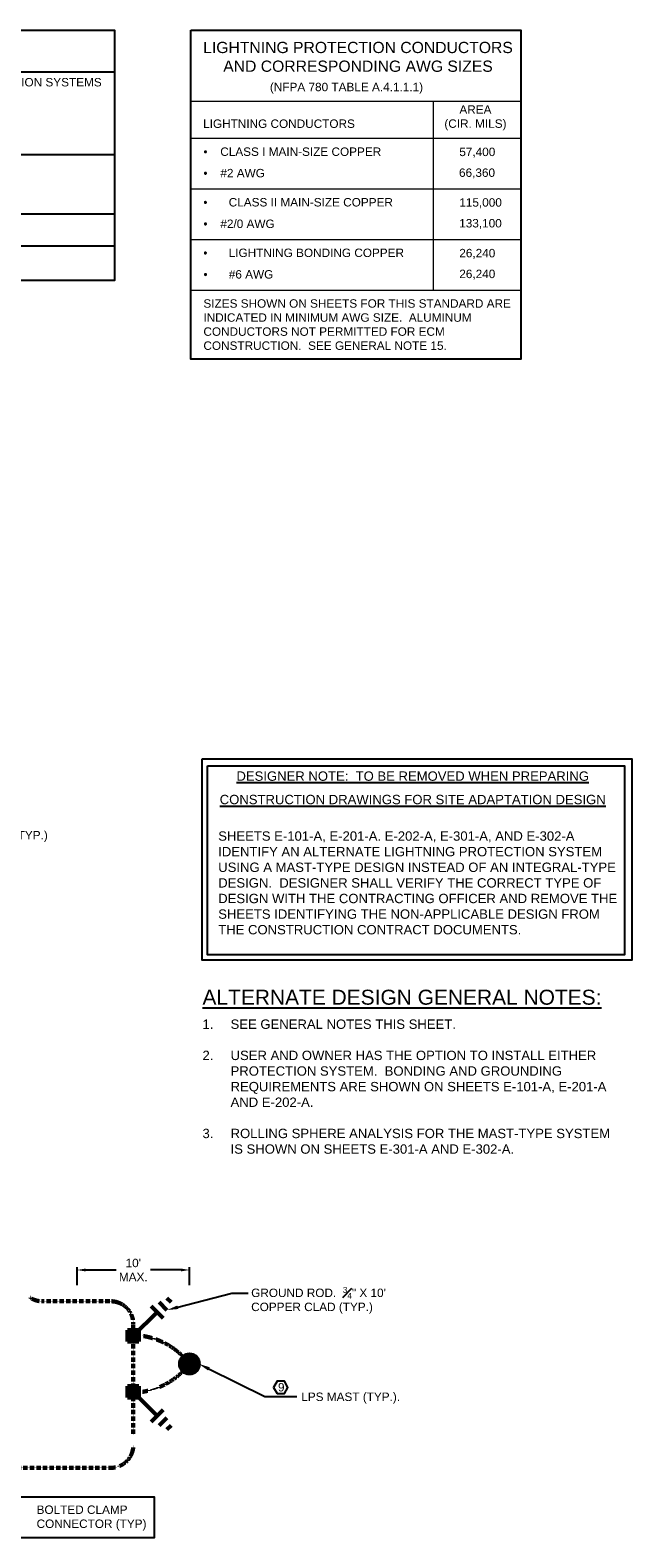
# Model space of a CAD drawing. Header units: inches. Extents: x -12 to 12802, y -12 to 13330.
# Tile 8 of 10: x 4682 to 5325, y 8650 to 10260. Entities that reach past the tile are written whole.
import ezdxf
from ezdxf import colors
from ezdxf.entities.mleader import LeaderData, LeaderLine
from ezdxf.math import Vec2, Vec3

# ---------------------------------------------------------------- set-up
doc = ezdxf.new("R2010")
doc.units = ezdxf.units.IN
doc.header["$MEASUREMENT"] = 0
doc.linetypes.add('DASHED2', pattern=[0.375, 0.25, -0.125])
for name, color, linetype, lineweight in [('E-AIR-TERM', 3, 'Continuous', 35), ('E-ANNO-TEXT', 7, 'Continuous', 25), ('E-GND-GES', 92, 'DASHED2', 60)]:
    doc.layers.add(name, color=color, linetype=linetype, lineweight=lineweight)
doc.styles.get("Standard").update_dxf_attribs({"font": 'arial.ttf'})
doc.dimstyles.get("Standard").update_dxf_attribs({"dimtxt": 0.18, "dimasz": 0.18, "dimexe": 0.18, "dimexo": 0.0625, "dimgap": 0.09, "dimtad": 0, "dimtih": 1, "dimtoh": 1, "dimdec": 4, "dimzin": 0, "dimdsep": 46, "dimtxsty": 'Standard', "dimcen": 0.09, "dimadec": 0, "dimazin": 0, "dimtfac": 1, "dimtdec": 4, "dimtofl": 0, "dimtmove": 0, "dimatfit": 3, "dimfxl": 1, "dimtolj": 1, "dimtzin": 0, "dimarcsym": 0})

# ---------------------------------------------------------------- blocks, each defined once
blk = doc.blocks.new('*D6')
at = {"layer": 'Defpoints', "color": 0, "transparency": 16777216}
for p in [(4732.2, 8935.9), (4732.2, 8835.6), (4852.2, 8835.6)]:
    blk.add_point(p, dxfattribs=at)
at = {"layer": 'E-ANNO-TEXT', "color": 0, "lineweight": -2, "transparency": 16777216}
for p, q in [((4732.2, 8919.6), (4732.2, 8938.9)), ((4741.2, 8935.9), (4773.8, 8935.9)), ((4843.2, 8935.9), (4810.5, 8935.9)), ((4852.2, 8919.6), (4852.2, 8938.9))]:
    blk.add_line(p, q, dxfattribs=at)
at = {"layer": 'E-ANNO-TEXT', "color": 0, "transparency": 16777216}
for points in [[(4741.2, 8937.4), (4741.2, 8934.4), (4732.2, 8935.9)], [(4843.2, 8937.4), (4843.2, 8934.4), (4852.2, 8935.9)]]:
    blk.add_solid(points, dxfattribs=at)
at = {"layer": 'E-ANNO-TEXT', "color": 0, "transparency": 16777216, "insert": (4792.2, 8935.9), "char_height": 9, "width": 49.486, "attachment_point": 5}
blk.add_mtext("\\A1;10'\\PMAX.", dxfattribs=at)

msp = doc.modelspace()

# ---------------------------------------------------------------- hatches: boundary and pattern name
at = {"layer": 'E-AIR-TERM', "transparency": 33554559}
h = msp.add_hatch(color=256, dxfattribs=at)
h.dxf.hatch_style = 1
h.paths.add_polyline_path([(4842.2, 8835.6, 1), (4862.2, 8835.6, 1)])
at = {"layer": 'E-GND-GES', "linetype": 'Continuous'}
h = msp.add_hatch(color=256, dxfattribs=at)
h.dxf.hatch_style = 1
h.paths.add_polyline_path([(4798.2, 8859.5), (4798.2, 8871.5), (4786.2, 8871.5), (4786.2, 8859.5)])
h = msp.add_hatch(color=256, dxfattribs=at)
h.dxf.hatch_style = 1
h.paths.add_polyline_path([(4798.2, 8799.7), (4798.2, 8811.7), (4786.2, 8811.7), (4786.2, 8799.7)])

# ---------------------------------------------------------------- linework, layer by layer
at = {"layer": 'E-AIR-TERM'}
for p, q in [((4849.2, 8835.6), (4855.2, 8835.6)), ((4852.2, 8838.6), (4852.2, 8832.6))]:
    msp.add_line(p, q, dxfattribs=at)
for radius in [10, 3]:
    msp.add_circle((4852.2, 8835.6), radius, dxfattribs=at)
at = {"layer": 'E-ANNO-TEXT'}
for p, q in [((4029.2, 10215.5), (4772.1, 10215.5)), ((4029.2, 10127), (4772.1, 10127)), ((4029.2, 10063.9), (4772.1, 10063.9)), ((4029.2, 10029.6), (4772.1, 10029.6))]:
    msp.add_line(p, q, dxfattribs=at)
at = {"layer": 'E-ANNO-TEXT', "lineweight": 0}
for p, q in [((4853.8, 10184), (5206.1, 10184)), ((5112.5, 10184), (5112.5, 9982.3)), ((4853.8, 10144.4), (5206.1, 10144.4)), ((4853.8, 10090.4), (5206.1, 10090.4)), ((4853.8, 10036.3), (5206.1, 10036.3)), ((4853.8, 9982.3), (5206.1, 9982.3))]:
    msp.add_line(p, q, dxfattribs=at)
at = {"layer": 'E-ANNO-TEXT'}
for points in [[(4029.2, 10259.9), (4772.1, 10259.9), (4772.1, 9992.5), (4029.2, 9992.5)], [(4853.8, 10259.9), (5206.1, 10259.9), (5206.1, 9908.4), (4853.8, 9908.4)], [(4865.6, 9481.7), (5324.5, 9481.7), (5324.5, 9266.7), (4865.6, 9266.7)], [(4871.4, 9474.4), (5316.7, 9474.4), (5316.7, 9272.4), (4871.4, 9272.4)], [(4945.8, 8803.9), (4953.5, 8803.9), (4957.3, 8810.5), (4953.5, 8817.2), (4945.8, 8817.2), (4941.9, 8810.5)], [(4659.9, 8693.5), (4814.5, 8693.5), (4814.5, 8649.9), (4659.9, 8649.9)]]:
    msp.add_lwpolyline(points, close=True, dxfattribs=at)
at = {"layer": 'E-GND-GES', "linetype": 'Continuous'}
for p, q in [((4828.2, 8905.8), (4832.5, 8901.6)), ((4792.2, 8865.5), (4817.6, 8890.9)), ((4811.3, 8897.3), (4824, 8884.6)), ((4819.8, 8901.6), (4828.2, 8893.1)), ((4786.2, 8871.5), (4798.2, 8871.5)), ((4786.2, 8859.5), (4786.2, 8871.5)), ((4798.2, 8871.5), (4798.2, 8859.5)), ((4798.2, 8859.5), (4786.2, 8859.5)), ((4786.2, 8811.7), (4798.2, 8811.7)), ((4786.2, 8799.7), (4786.2, 8811.7)), ((4798.2, 8811.7), (4798.2, 8799.7)), ((4798.2, 8799.7), (4786.2, 8799.7)), ((4792.2, 8805.7), (4817.6, 8780.3)), ((4824, 8786.6), (4811.3, 8773.9)), ((4828.2, 8778.1), (4819.8, 8769.7)), ((4832.5, 8769.7), (4828.2, 8765.4))]:
    msp.add_line(p, q, dxfattribs=at)
at = {"layer": 'E-GND-GES'}
for p, q in [((4695, 8902.5), (4768.2, 8902.5)), ((4792.2, 8878.5), (4792.2, 8760.3)), ((3687.2, 8724.6), (4768.2, 8724.6))]:
    msp.add_line(p, q, dxfattribs=at)
at = {"layer": 'E-GND-GES', "linetype": 'Continuous', "lineweight": 60}
msp.add_circle((4852.2, 8835.6), 10, dxfattribs=at)
at = {"layer": 'E-GND-GES'}
for centre, radius, start, end in [((4695, 8926.5), 24, 237.5288, 270), ((4768.2, 8878.5), 24, 0, 90), ((4790.3, 8788.9), 77.5, 37.085, 81.287), ((4790.3, 8882.4), 77.5, 278.713, 322.915), ((4768.2, 8748.6), 24, 270, 0)]:
    msp.add_arc(centre, radius, start, end, dxfattribs=at)

# ---------------------------------------------------------------- texts
at = {"layer": 'E-ANNO-TEXT', "attachment_point": 1}
for s, width, gutter_width, heights, insert, char_height in [('\\A1;\\pxqc;LIGHTNING PROTECTION CONDUCTORS  AND CORRESPONDING AWG SIZES', 335.313, 24, [39.2], (4864.5, 10247.4), 12), ('\\A1;STANDARD FOR THE INSTALLATION OF LIGHTNING PROTECTION SYSTEMS', 472.999, 24, [0], (4295.4, 10208.8), 9), ('\\A1;(NFPA 780 TABLE A.4.1.1.1)', 177.746, 24, [0], (4938.1, 10203.7), 9), ('\\A1;\\pxqc;AREA\\P(CIR. MILS)', 71.436, 24, [0], (5121.8, 10179.6), 9), ('\\A1;LIGHTNING CONDUCTORS', 200.629, 24, [0], (4866.8, 10164.5), 9), ('\\A1;\\pxi-2,l2,t2;{\\fSymbol|b0|i0|c2|p18;·^I}CLASS I MAIN-SIZE COPPER', 224.143, 24, [0], (4867.1, 10134.6), 9), ('\\A1;57,400', 46.176, 24, [0], (5140.3, 10134.4), 9), ('\\A1;\\pxi-2,l2,t2;{\\fSymbol|b0|i0|c2|p18;·^I}#2 AWG', 89.07, 24, [0], (4867.2, 10111.7), 9), ('\\A1;66,360', 43.347, 24, [0], (5140, 10112.2), 9), ('\\A1;\\pxi-2,l2,t3;{\\fSymbol|b0|i0|c2|p18;·^I}CLASS II MAIN-SIZE COPPER', 224.143, 24, [0], (4867.1, 10080.6), 9), ('\\A1;115,000', 46.176, 24, [0], (5140.3, 10080.4), 9), ('\\A1;\\pxi-2,l2,t2;{\\fSymbol|b0|i0|c2|p18;·^I}#2/0 AWG', 89.07, 24, [0], (4867.2, 10057.6), 9), ('\\A1;133,100', 43.347, 24, [0], (5140.2, 10058.2), 9), ('\\A1;\\pxi-2,l2,t3;{\\fSymbol|b0|i0|c2|p18;·^I}LIGHTNING BONDING COPPER', 224.143, 24, [0], (4867.1, 10026.6), 9), ('\\A1;26,240', 46.176, 24, [0], (5140.3, 10026.3), 9), ('\\A1;\\pxi-2,l2,t3;{\\fSymbol|b0|i0|c2|p18;·^I}#6 AWG', 89.07, 24, [0], (4867.2, 10003.6), 9), ('\\A1;26,240', 43.347, 24, [0], (5140.3, 10004.1), 9), ('\\A1;SIZES SHOWN ON SHEETS FOR THIS STANDARD ARE INDICATED IN MINIMUM AWG SIZE.  ALUMINUM CONDUCTORS NOT PERMITTED FOR ECM CONSTRUCTION.  SEE GENERAL NOTE 15.', 331.116, 24, [0], (4867.1, 9972.5), 9), ('(TYP.)', 44.876, 48, [0], (4664.6, 9404.7), 9), ('{\\LALTERNATE DESIGN GENERAL NOTES:^I}', 491.719, 48, [0], (4866.1, 9235.2), 16), ('9', 11.17, 48, [0], (4946.7, 8815.2), 9), ('BOLTED CLAMP CONNECTOR (TYP)', 117.787, 48, [0], (4689, 8684.4), 9)]:
    msp.add_mtext_dynamic_manual_height_columns(s, width=width, gutter_width=gutter_width, heights=heights, dxfattribs=dict(at, insert=insert, char_height=char_height))
at = {"layer": 'E-ANNO-TEXT', "attachment_point": 1, "line_spacing_factor": 0.8}
for s, width, heights, insert, char_height in [('\\A1;\\pxsm1.5,qc;{\\LDESIGNER NOTE:  TO BE REMOVED WHEN PREPARING CONSTRUCTION DRAWINGS FOR SITE ADAPTATION DESIGN}', 415.309, [41.8], (4882.9, 9468.3), 10), ('\\A1;\\pxsm1;SHEETS E-101-A, E-201-A. E-202-A, E-301-A, AND E-302-A IDENTIFY AN ALTERNATE LIGHTNING PROTECTION SYSTEM USING A MAST-TYPE DESIGN INSTEAD OF AN INTEGRAL-TYPE DESIGN.  DESIGNER SHALL VERIFY THE CORRECT TYPE OF DESIGN WITH THE CONTRACTING OFFICER AND REMOVE THE SHEETS IDENTIFYING THE NON-APPLICABLE DESIGN FROM THE CONSTRUCTION CONTRACT DOCUMENTS.', 431.893, [128.6], (4882.9, 9404.3), 10), ('\\A1;\\pxi-3,l3,sm1,t3;1.^ISEE GENERAL NOTES THIS SHEET.\\P\\P2.^IUSER AND OWNER HAS THE OPTION TO INSTALL EITHER PROTECTION SYSTEM.  BONDING AND GROUNDING REQUIREMENTS ARE SHOWN ON SHEETS E-101-A, E-201-A AND E-202-A.\\P\\P3.^IROLLING SPHERE ANALYSIS FOR THE MAST-TYPE SYSTEM IS SHOWN ON SHEETS E-301-A AND E-302-A.', 437.765, [165.9], (4866.1, 9203.4), 10), ('\\A1;\\pxsm1;GROUND ROD.  {\\H0.7x;\\S3#4;}" X 10\' COPPER CLAD (TYP.)', 155.005, [59.9], (4918.1, 8917.8), 9), ('\\A1;LPS MAST (TYP.).', 135.301, [19.9], (4971.6, 8805), 9)]:
    msp.add_mtext_dynamic_manual_height_columns(s, width=width, gutter_width=48, heights=heights, dxfattribs=dict(at, insert=insert, char_height=char_height))

# ---------------------------------------------------------------- dimensions: what is measured, and where the dimension line sits
at = {"layer": 'E-ANNO-TEXT'}
dim = msp.add_linear_dim(base=(4732.2, 8935.9), p1=(4852.2, 8835.6), p2=(4732.2, 8835.6), text='<>\\PMAX.', dimstyle='Standard', override={"dimtxt": 9, "dimasz": 9, "dimexe": 3, "dimexo": 84, "dimgap": 4, "dimdec": 0, "dimlunit": 4}, dxfattribs=at)
dim.commit()
dim.dimension.update_dxf_attribs({"geometry": '*D6', "text_midpoint": (4792.2, 8935.9)})

# ---------------------------------------------------------------- leaders
ml = msp.add_multileader_mtext('Standard', dxfattribs=at)
ml.set_content('', color=256)
ml.set_leader_properties()
ml.build(insert=Vec2(0, 0))
ml.multileader.update_dxf_attribs({"dogleg_length": 0.36, "arrow_head_size": 12, "scale": 48})
ctx = ml.context
ctx.base_point, ctx.scale, ctx.char_height, ctx.arrow_head_size, ctx.landing_gap_size, ctx.plane_origin = Vec3(4914.8, 8911.2), 48, 8.64, 12, 4.32, Vec3(4815.5, 8855.3)
notes = []
notes.append((ctx, [(0, (1, 1, 0), (4897.5, 8911.2), (1, 0), 17.3, [(0, [(4828.2, 8893.1)], 0, [])])]))
ctx.mtext.insert, ctx.mtext.flow_direction = Vec3(4919.1, 8915.6), 5
ml = msp.add_multileader_mtext('Standard', dxfattribs=at)
ml.set_content('', color=256)
ml.set_leader_properties()
ml.build(insert=Vec2(0, 0))
ml.multileader.update_dxf_attribs({"dogleg_length": 0.36, "arrow_head_size": 12, "scale": 48})
ctx = ml.context
ctx.base_point, ctx.scale, ctx.char_height, ctx.arrow_head_size, ctx.landing_gap_size, ctx.plane_origin = Vec3(4966.9, 8800.8), 48, 8.64, 12, 4.32, Vec3(4889.2, 8745.2)
notes.append((ctx, [(0, (1, 1, 0), (4932.8, 8800.8), (1, 0), 34.2, [(0, [(4862.2, 8835.6)], 0, [])])]))
ctx.mtext.insert, ctx.mtext.flow_direction = Vec3(4971.3, 8805.1), 5
for ctx, leaders in notes:
    for number, flags, end, landing, length, lines in leaders:
        leader = LeaderData()
        leader.index, (leader.has_last_leader_line, leader.has_dogleg_vector, leader.attachment_direction) = number, flags
        leader.last_leader_point, leader.dogleg_vector, leader.dogleg_length = Vec3(end), Vec3(landing), length
        for number, points, colour, breaks in lines:
            line = LeaderLine()
            line.index, line.vertices, line.color, line.breaks = number, Vec3.list(points), colors.encode_raw_color(colour), breaks
            leader.lines.append(line)
        ctx.leaders.append(leader)

doc.saveas('drawing.dxf')
